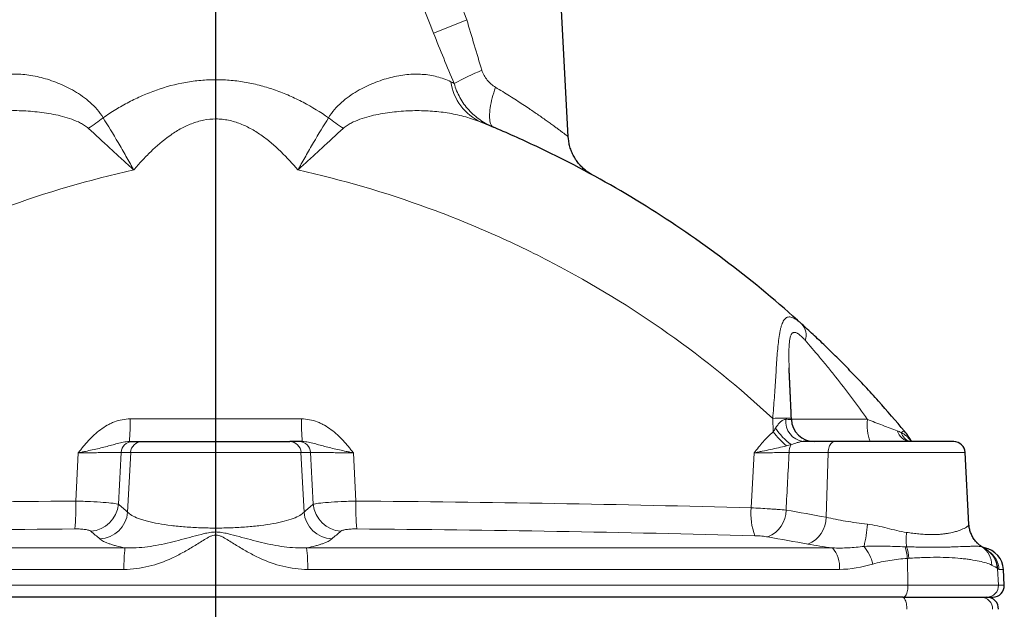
# Model space of a CAD drawing. Header units: millimetres. Extents: x -342 to 561, y -507 to 471.
# Tile 8 of 15: x -228 to -57, y 217 to 319. Entities that reach past the tile are written whole.
import ezdxf

# ---------------------------------------------------------------- set-up
doc = ezdxf.new("R2010")
doc.units = ezdxf.units.MM
doc.layers.add('FORMAT', color=7, linetype='Continuous')

# ---------------------------------------------------------------- blocks, each defined once
blk = doc.blocks.new('SW_CENTERMARKSYMBOL_0')
at = {"layer": 'FORMAT', "color": 0}
blk.add_line((0, 5), (0, 406.28), dxfattribs=at)

msp = doc.modelspace()

# ---------------------------------------------------------------- linework, layer by layer
at = {"color": 7, "linetype": 'Continuous', "lineweight": 25}
for p, q in [((-132.76, 298.67), (-135.87, 357.89)), ((-94.03, 249.64), (-94.03, 249.87)), ((-208.46, 245.78), (-206.8, 245.78)), ((-206.8, 245.78), (-181.13, 245.78)), ((-179.47, 245.78), (-181.13, 245.78)), ((-86.49, 245.78), (-91.98, 245.78)), ((-65.84, 245.78), (-86.49, 245.78)), ((-63.19, 231.39), (-63.84, 243.89)), ((-60.84, 227.46), (-60.84, 227.46)), ((-60.5, 227.33), (-60.69, 227.37)), ((-57.06, 220.89), (-57.2, 223.6)), ((-74.59, 218.78), (-313.34, 218.78)), ((-74.59, 218.78), (-60.07, 218.78)), ((-60.07, 218.78), (-59.05, 218.78))]:
    msp.add_line(p, q, dxfattribs=at)
at = {"color": 8, "linetype": 'Continuous', "lineweight": 18}
for p, q in [((-179.07, 249.71), (-208.86, 249.71)), ((-97.26, 249.79), (-97.18, 247.46)), ((-80.84, 249.64), (-94.03, 249.64)), ((-218.29, 235.46), (-217.87, 243.82)), ((-208.75, 243.89), (-210.42, 243.89)), ((-208.75, 243.89), (-209.28, 233.55)), ((-179.18, 243.89), (-208.75, 243.89)), ((-179.18, 243.89), (-178.65, 233.55)), ((-179.18, 243.89), (-177.51, 243.89)), ((-169.64, 235.46), (-170.06, 243.82)), ((-100.5, 243.82), (-100.99, 234.28)), ((-94.42, 243.89), (-87.64, 243.89)), ((-87.64, 243.89), (-87.98, 232.65)), ((-87.64, 243.89), (-63.84, 243.89)), ((-193.97, 230.09), (-193.97, 229.55)), ((-60.84, 227.46), (-60.92, 227.5)), ((-301.05, 227.33), (-209.73, 227.33)), ((-86.88, 227.33), (-178.2, 227.33)), ((-60.5, 227.33), (-60.64, 227.33)), ((-73.79, 220.89), (-73.89, 225.51)), ((-209.91, 223.6), (-302.24, 223.6)), ((-178.02, 223.6), (-85.69, 223.6)), ((-58.08, 220.89), (-58.23, 223.76)), ((-57.97, 223.6), (-57.2, 223.6)), ((-314.14, 220.89), (-73.79, 220.89)), ((-58.08, 220.89), (-73.79, 220.89)), ((-57.06, 220.89), (-58.08, 220.89))]:
    msp.add_line(p, q, dxfattribs=at)
at = {"color": 8, "linetype": 'Continuous', "lineweight": 18, "flags": 128}
for points in [[(-145.7, 300.3), (-145.83, 300.37), (-145.96, 300.47), (-146.07, 300.61), (-146.17, 300.77), (-146.25, 300.95), (-146.32, 301.17), (-146.37, 301.41), (-146.41, 301.67), (-146.43, 301.96), (-146.44, 302.27), (-146.43, 302.6), (-146.41, 302.96), (-146.37, 303.33), (-146.32, 303.72), (-146.25, 304.12), (-146.17, 304.54), (-146.07, 304.97), (-145.96, 305.41), (-145.84, 305.86), (-145.7, 306.32), (-145.56, 306.78), (-145.4, 307.25)], [(-87.64, 243.89), (-87.62, 244.14), (-87.59, 244.38), (-87.53, 244.62), (-87.46, 244.84), (-87.38, 245.05), (-87.28, 245.23), (-87.17, 245.39), (-87.05, 245.53), (-86.92, 245.64), (-86.78, 245.72), (-86.64, 245.77), (-86.49, 245.78)], [(-74.59, 218.78), (-74.49, 218.8), (-74.39, 218.84), (-74.3, 218.92), (-74.21, 219.03), (-74.12, 219.16), (-74.05, 219.32), (-73.98, 219.5), (-73.92, 219.7), (-73.87, 219.92), (-73.83, 220.15), (-73.81, 220.39), (-73.79, 220.64), (-73.79, 220.89)], [(-74.78, 218.78), (-74.69, 218.77), (-74.59, 218.72), (-74.49, 218.64), (-74.4, 218.54), (-74.32, 218.4), (-74.24, 218.25), (-74.17, 218.07), (-74.11, 217.86), (-74.06, 217.65), (-74.03, 217.42), (-74, 217.17), (-73.99, 216.93), (-73.99, 216.68)]]:
    msp.add_lwpolyline(points, dxfattribs=at)
at = {"color": 8, "linetype": 'Continuous', "lineweight": 18}
for centre, radius, start, end in [((-257.87, 578.91), 281.27, 291.1982, 292.4676), ((-115.06, 236.17), 80.96, 113.8251, 117.6056), ((-144.16, 309.51), 9.1, 188.1724, 245.8983), ((-228.7, 320.42), 23.88, 301.8652, 309.3986), ((-159.23, 320.42), 23.88, 230.6014, 238.1348), ((-94.19, 264.31), 2.72, 339.2625, 43.105), ((-242.76, 248.76), 33.91, 354.9562, 1.6027), ((-145.17, 248.76), 33.91, 178.3973, 185.0438), ((-94.16, 185.1), 64.77, 89.8844, 92.7434), ((-91.45, 249.31), 3.57, 174.6183, 261.4908), ((-72.91, 248.69), 7.98, 173.1831, 201.4003), ((-87.15, 254.61), 11.63, 214.0357, 233.6111), ((-81.87, 259.61), 19.54, 218.4202, 228.2251), ((-73.12, 248.4), 2.63, 196.0911, 264.3244), ((-74.3, 246.65), 0.94, 95.7342, 132.919), ((-72.72, 247.98), 2.31, 196.171, 251.4808), ((-208.44, 243.81), 1.98, 90.5959, 177.6689), ((-206.78, 243.81), 1.98, 90.5959, 177.6689), ((-181.15, 243.81), 1.98, 2.3311, 89.4041), ((-179.49, 243.81), 1.98, 2.3311, 89.4041), ((-91.62, 243.87), 2.8, 150.3287, 179.5745), ((-254.3, 234.26), 36.03, 354.2014, 1.9031), ((-215.97, 235.35), 5.12, 273.1674, 354.9662), ((-171.96, 235.35), 5.12, 185.0338, 266.8326), ((-133.63, 234.26), 36.03, 178.0969, 185.7986), ((-91.19, 233.11), 9.87, 173.1843, 201.789), ((-214.38, 234), 5.12, 273.0951, 354.9607), ((-173.55, 234), 5.12, 185.0393, 266.9049), ((-100.15, 234.02), 5.22, 293.2625, 358.5675), ((-93.19, 232.78), 5.22, 293.0887, 358.5125), ((-106, 233.34), 25.25, 346.8403, 355.6888), ((-60.53, 228.82), 13.56, 174.944, 185.5064), ((-87.48, 222.7), 7.8, 13.4665, 38.9056), ((-82.61, 224.88), 8.74, 4.1086, 17.6074), ((-82.19, 224.83), 8.59, 4.6571, 18.2784), ((-58.24, 231.69), 4.98, 222.8974, 237.3666), ((-63, 224.37), 3.76, 359.53, 56.3086), ((-183.21, 224.22), 26.71, 173.3009, 181.3186), ((-204.72, 224.22), 26.71, 358.6814, 6.6991), ((-90.54, 224.11), 4.87, 353.9956, 41.4027), ((-61.97, 223.4), 4, 2.978, 55.7435), ((-62.24, 223.65), 3.94, 2.3881, 49.1701), ((-62.19, 223.58), 3.97, 2.656, 45.6084), ((-60.07, 220.78), 2, 270.0806, 3.0656), ((-61.11, 216.78), 2, 356.9329, 89.9176)]:
    msp.add_arc(centre, radius, start, end, dxfattribs=at)
at = {"color": 7, "linetype": 'Continuous', "lineweight": 25}
for centre, radius, start, end in [((-90.03, 249.78), 4, 182.0473, 269.9468), ((-65.84, 243.78), 2, 3, 90), ((-61.19, 223.39), 4, 3, 80), ((-59.05, 220.78), 2, 270, 3), ((-60.07, 216.78), 2, 357, 90)]:
    msp.add_arc(centre, radius, start, end, dxfattribs=at)
at = {"color": 8, "linetype": 'Continuous', "lineweight": 18}
for centre, major_axis, ratio, start_param, end_param in [((-358.08, -625.95), (516.26, 10069.85), 0.010247, 4.798507, 4.799402), ((-29.85, -625.95), (-516.26, 10069.85), 0.010247, 1.483783, 1.484678), ((-273.89, 4266.06), (254.14, 8440.5), 0.040442, 4.215553, 4.216901)]:
    msp.add_ellipse(centre, major_axis=major_axis, ratio=ratio, start_param=start_param, end_param=end_param, dxfattribs=at)
for points in [[(-150.38, 318.98), (-151.67, 322.1), (-152.96, 325.21), (-154.27, 328.31)], [(-159.91, 325.99), (-158.65, 322.89), (-157.41, 319.78), (-156.17, 316.67)], [(-147.77, 310.24), (-148.67, 313.14), (-149.54, 316.06), (-150.38, 318.98)], [(-156.17, 316.67), (-155, 313.74), (-153.81, 310.82), (-152.58, 307.92)], [(-152.58, 307.92), (-152.77, 308.02), (-152.97, 308.11), (-153.17, 308.21)], [(-96.79, 248.1), (-96.92, 247.89), (-97.05, 247.68), (-97.18, 247.46)], [(-74.94, 247.34), (-75.17, 247.47), (-75.4, 247.59), (-75.65, 247.67)], [(-94.89, 245.03), (-94.61, 245.1), (-94.33, 245.17), (-94.05, 245.25)], [(-210.87, 234.91), (-210.34, 234.46), (-209.81, 234), (-209.28, 233.55)], [(-177.06, 234.91), (-177.59, 234.46), (-178.12, 234), (-178.65, 233.55)], [(-87.98, 232.65), (-90.3, 233.07), (-92.62, 233.48), (-94.94, 233.89)], [(-214.11, 228.89), (-214.63, 229.34), (-215.16, 229.79), (-215.69, 230.24)], [(-173.82, 228.89), (-173.3, 229.34), (-172.77, 229.79), (-172.24, 230.24)], [(-98.09, 229.23), (-95.78, 228.82), (-93.46, 228.4), (-91.14, 227.99)], [(-91.14, 227.99), (-89.81, 227.75), (-88.39, 227.53), (-86.88, 227.33)], [(-74.03, 227.52), (-74.11, 227.52), (-74.19, 227.52), (-74.28, 227.53)], [(-85.69, 223.6), (-83.71, 223.6), (-81.78, 223.96), (-79.9, 224.51)], [(-73.89, 225.51), (-73.8, 225.51), (-73.71, 225.52), (-73.62, 225.52)], [(-59.25, 224.34), (-58.78, 224.11), (-58.47, 223.94), (-58.3, 223.81)], [(-58.3, 223.81), (-58.27, 223.79), (-58.25, 223.78), (-58.23, 223.76)], [(-58.23, 223.76), (-58.14, 223.67), (-58.05, 223.6), (-57.97, 223.6)]]:
    msp.add_open_spline(points, degree=3, dxfattribs=at)
for points, knots in [([(-234.76, 308.21), (-234.37, 308.4), (-233.98, 308.57), (-233.18, 308.86), (-232.78, 308.99), (-231.54, 309.31), (-230.69, 309.45), (-228.94, 309.56), (-228.04, 309.55), (-226.65, 309.41), (-226.19, 309.34), (-225.24, 309.17), (-224.76, 309.07), (-223.32, 308.7), (-222.35, 308.39), (-220.43, 307.6), (-219.47, 307.14), (-218.05, 306.31), (-217.58, 306.01), (-216.66, 305.35), (-216.21, 305), (-215.36, 304.25), (-214.95, 303.84), (-214.2, 302.96), (-213.85, 302.49), (-213.54, 301.96)], [0, 0, 0, 0, 0.0625, 0.0625, 0.125, 0.125, 0.25, 0.25, 0.375, 0.375, 0.4375, 0.4375, 0.5, 0.5, 0.625, 0.625, 0.75, 0.75, 0.8125, 0.8125, 0.875, 0.875, 0.9375, 0.9375, 1, 1, 1, 1]), ([(-153.17, 308.21), (-153.56, 308.4), (-153.95, 308.57), (-154.75, 308.86), (-155.16, 308.99), (-156.39, 309.31), (-157.24, 309.45), (-158.99, 309.56), (-159.89, 309.55), (-161.28, 309.41), (-161.74, 309.34), (-162.69, 309.17), (-163.17, 309.07), (-164.61, 308.7), (-165.58, 308.39), (-167.5, 307.6), (-168.46, 307.14), (-169.88, 306.31), (-170.35, 306.01), (-171.27, 305.35), (-171.72, 305), (-172.57, 304.25), (-172.98, 303.84), (-173.73, 302.96), (-174.08, 302.49), (-174.39, 301.96)], [0, 0, 0, 0, 0.0625, 0.0625, 0.125, 0.125, 0.25, 0.25, 0.375, 0.375, 0.4375, 0.4375, 0.5, 0.5, 0.625, 0.625, 0.75, 0.75, 0.8125, 0.8125, 0.875, 0.875, 0.9375, 0.9375, 1, 1, 1, 1]), ([(-145.4, 307.25), (-145.94, 307.58), (-146.43, 308), (-147.04, 308.76), (-147.23, 309.04), (-147.54, 309.61), (-147.67, 309.92), (-147.77, 310.24)], [0, 0, 0, 0, 0.5, 0.5, 0.75, 0.75, 1, 1, 1, 1]), ([(-213.54, 301.96), (-212.83, 302.46), (-212.09, 302.93), (-210.6, 303.84), (-209.85, 304.27), (-208.3, 305.08), (-207.52, 305.45), (-205.92, 306.16), (-205.1, 306.48), (-202.62, 307.35), (-200.93, 307.81), (-198.33, 308.27), (-197.46, 308.38), (-195.7, 308.54), (-194.82, 308.58), (-193.06, 308.57), (-192.18, 308.53), (-190.43, 308.38), (-189.56, 308.26), (-187.83, 307.95), (-186.97, 307.76), (-185.27, 307.31), (-184.44, 307.05), (-182.79, 306.47), (-181.98, 306.14), (-180.38, 305.44), (-179.59, 305.06), (-177.27, 303.84), (-175.8, 302.94), (-174.39, 301.96)], [0, 0, 0, 0, 0.0625, 0.0625, 0.125, 0.125, 0.1875, 0.1875, 0.25, 0.25, 0.375, 0.375, 0.4375, 0.4375, 0.5, 0.5, 0.5625, 0.5625, 0.625, 0.625, 0.6875, 0.6875, 0.75, 0.75, 0.8125, 0.8125, 0.875, 0.875, 1, 1, 1, 1]), ([(-152.58, 307.92), (-152.46, 307.49), (-152.32, 307.07), (-151.98, 306.24), (-151.79, 305.85), (-151.36, 305.08), (-151.13, 304.71), (-150.62, 304), (-150.34, 303.65), (-149.44, 302.67), (-148.78, 302.09), (-147.33, 301.08), (-146.53, 300.65), (-145.7, 300.3)], [0, 0, 0, 0, 0.125, 0.125, 0.25, 0.25, 0.375, 0.375, 0.5, 0.5, 0.75, 0.75, 1, 1, 1, 1]), ([(-132.76, 298.67), (-132.77, 298.68), (-132.78, 298.69), (-132.86, 298.75), (-132.99, 298.85), (-133.22, 299.02), (-133.55, 299.27), (-133.96, 299.58), (-134.44, 299.93), (-134.85, 300.24), (-135.29, 300.56), (-135.76, 300.9), (-136.43, 301.38), (-137.15, 301.89), (-137.91, 302.43), (-138.72, 302.98), (-139.63, 303.59), (-140.64, 304.27), (-141.77, 305), (-142.94, 305.75), (-144.15, 306.5), (-144.98, 307), (-145.4, 307.25)], [0, 0, 0, 0, 0.0387116, 0.0775041, 0.1162559, 0.1679766, 0.2199361, 0.2720109, 0.3240339, 0.3758081, 0.3900044, 0.4403409, 0.4908513, 0.5414765, 0.5921317, 0.6427115, 0.6930944, 0.7543452, 0.8157782, 0.8772825, 0.9387338, 1, 1, 1, 1]), ([(-216.09, 300.13), (-216.3, 300.32), (-216.52, 300.49), (-216.99, 300.79), (-217.22, 300.93), (-217.96, 301.31), (-218.47, 301.52), (-219.51, 301.89), (-220.04, 302.05), (-221.1, 302.34), (-221.64, 302.46), (-223.24, 302.77), (-224.31, 302.92), (-226.42, 303.13), (-227.47, 303.19), (-229.03, 303.21), (-229.55, 303.2), (-230.57, 303.17), (-231.08, 303.14), (-232.58, 303.03), (-233.56, 302.91), (-235.49, 302.58), (-236.43, 302.37), (-238.27, 301.86), (-239.17, 301.55), (-240.05, 301.2)], [0, 0, 0, 0, 0.03125, 0.03125, 0.0625, 0.0625, 0.125, 0.125, 0.1875, 0.1875, 0.25, 0.25, 0.375, 0.375, 0.5, 0.5, 0.5625, 0.5625, 0.625, 0.625, 0.75, 0.75, 0.875, 0.875, 1, 1, 1, 1]), ([(-171.84, 300.13), (-171.63, 300.32), (-171.41, 300.49), (-170.94, 300.79), (-170.71, 300.93), (-169.97, 301.31), (-169.46, 301.52), (-168.42, 301.89), (-167.89, 302.05), (-166.83, 302.34), (-166.29, 302.46), (-164.69, 302.77), (-163.62, 302.92), (-161.51, 303.13), (-160.46, 303.19), (-158.9, 303.21), (-158.38, 303.2), (-157.36, 303.17), (-156.85, 303.14), (-155.35, 303.03), (-154.37, 302.91), (-152.44, 302.58), (-151.5, 302.37), (-149.66, 301.86), (-148.76, 301.55), (-147.88, 301.2)], [0, 0, 0, 0, 0.03125, 0.03125, 0.0625, 0.0625, 0.125, 0.125, 0.1875, 0.1875, 0.25, 0.25, 0.375, 0.375, 0.5, 0.5, 0.5625, 0.5625, 0.625, 0.625, 0.75, 0.75, 0.875, 0.875, 1, 1, 1, 1]), ([(-213.54, 301.96), (-212.68, 300.61), (-211.8, 299.17), (-210.69, 297.27), (-210.46, 296.88), (-210.01, 296.1), (-209.79, 295.71), (-209.34, 294.92), (-209.11, 294.52), (-208.78, 293.92), (-208.67, 293.72), (-208.45, 293.31), (-208.33, 293.11), (-208.22, 292.91)], [0, 0, 0, 0, 0.5, 0.5, 0.625, 0.625, 0.75, 0.75, 0.875, 0.875, 0.9375, 0.9375, 1, 1, 1, 1]), ([(-179.71, 292.91), (-180.63, 294), (-181.6, 295.05), (-183.14, 296.54), (-183.67, 297.03), (-184.76, 297.96), (-185.33, 298.41), (-186.51, 299.25), (-187.11, 299.64), (-188.37, 300.34), (-189.01, 300.65), (-190.37, 301.18), (-191.06, 301.39), (-192.12, 301.61), (-192.48, 301.66), (-193.2, 301.74), (-193.57, 301.76), (-194.66, 301.76), (-195.38, 301.69), (-196.45, 301.48), (-196.81, 301.39), (-197.5, 301.19), (-197.84, 301.07), (-198.85, 300.68), (-199.5, 300.37), (-200.77, 299.67), (-201.38, 299.28), (-203.15, 298.02), (-204.24, 297.08), (-205.8, 295.57), (-206.3, 295.05), (-207.28, 293.99), (-207.76, 293.46), (-208.22, 292.91)], [0, 0, 0, 0, 0.125, 0.125, 0.1875, 0.1875, 0.25, 0.25, 0.3125, 0.3125, 0.375, 0.375, 0.4375, 0.4375, 0.46875, 0.46875, 0.5, 0.5, 0.5625, 0.5625, 0.59375, 0.59375, 0.625, 0.625, 0.6875, 0.6875, 0.75, 0.75, 0.875, 0.875, 0.9375, 0.9375, 1, 1, 1, 1]), ([(-174.39, 301.96), (-175.25, 300.61), (-176.13, 299.17), (-177.24, 297.27), (-177.47, 296.88), (-177.92, 296.1), (-178.14, 295.71), (-178.59, 294.92), (-178.82, 294.52), (-179.15, 293.92), (-179.26, 293.72), (-179.48, 293.31), (-179.6, 293.11), (-179.71, 292.91)], [0, 0, 0, 0, 0.5, 0.5, 0.625, 0.625, 0.75, 0.75, 0.875, 0.875, 0.9375, 0.9375, 1, 1, 1, 1]), ([(-216.09, 300.13), (-214.87, 299.02), (-213.61, 297.85), (-211.96, 296.33), (-211.63, 296.02), (-210.96, 295.41), (-210.62, 295.09), (-209.94, 294.47), (-209.6, 294.16), (-209.09, 293.69), (-208.91, 293.53), (-208.57, 293.22), (-208.4, 293.06), (-208.22, 292.91)], [0, 0, 0, 0, 0.5, 0.5, 0.625, 0.625, 0.75, 0.75, 0.875, 0.875, 0.9375, 0.9375, 1, 1, 1, 1]), ([(-171.84, 300.13), (-173.06, 299.02), (-174.32, 297.85), (-175.97, 296.33), (-176.3, 296.02), (-176.97, 295.41), (-177.31, 295.09), (-177.99, 294.47), (-178.33, 294.16), (-178.84, 293.69), (-179.02, 293.53), (-179.36, 293.22), (-179.53, 293.06), (-179.71, 292.91)], [0, 0, 0, 0, 0.5, 0.5, 0.625, 0.625, 0.75, 0.75, 0.875, 0.875, 0.9375, 0.9375, 1, 1, 1, 1]), ([(-208.22, 292.91), (-215.92, 291.2), (-223.45, 289), (-234.53, 284.96), (-238.19, 283.49), (-243.61, 281.09), (-245.42, 280.26), (-248.98, 278.55), (-250.74, 277.66), (-259.45, 273.11), (-266.11, 269.04), (-278.84, 260.06), (-284.91, 255.15), (-290.67, 249.79)], [0, 0, 0, 0, 0.25, 0.25, 0.375, 0.375, 0.4375, 0.4375, 0.5, 0.5, 0.75, 0.75, 1, 1, 1, 1]), ([(-179.71, 292.91), (-172.02, 291.2), (-164.48, 289), (-153.4, 284.96), (-149.74, 283.49), (-144.32, 281.09), (-142.51, 280.26), (-138.95, 278.55), (-137.19, 277.66), (-128.48, 273.11), (-121.82, 269.04), (-109.09, 260.06), (-103.02, 255.15), (-97.26, 249.79)], [0, 0, 0, 0, 0.25, 0.25, 0.375, 0.375, 0.4375, 0.4375, 0.5, 0.5, 0.75, 0.75, 1, 1, 1, 1]), ([(-92.21, 266.17), (-92.78, 266.69), (-93.3, 267.07), (-93.89, 267.32), (-94.01, 267.36), (-94.23, 267.4), (-94.33, 267.41), (-94.64, 267.4), (-94.83, 267.33), (-95.16, 267.07), (-95.31, 266.89), (-95.57, 266.41), (-95.69, 266.12), (-95.84, 265.62), (-95.88, 265.44), (-95.97, 265.06), (-96.01, 264.87), (-96.12, 264.25), (-96.19, 263.81), (-96.3, 262.88), (-96.35, 262.39), (-96.45, 261.36), (-96.49, 260.84), (-96.57, 259.76), (-96.6, 259.21), (-96.68, 258.08), (-96.71, 257.5), (-96.82, 255.77), (-96.9, 254.59), (-97.07, 252.21), (-97.16, 251.01), (-97.26, 249.79)], [0, 0, 0, 0, 0.125, 0.125, 0.15625, 0.15625, 0.1875, 0.1875, 0.25, 0.25, 0.3125, 0.3125, 0.375, 0.375, 0.40625, 0.40625, 0.4375, 0.4375, 0.5, 0.5, 0.5625, 0.5625, 0.625, 0.625, 0.6875, 0.6875, 0.75, 0.75, 0.875, 0.875, 1, 1, 1, 1]), ([(-94.41, 258.57), (-94.41, 258.6), (-94.43, 258.94), (-94.44, 259.57), (-94.46, 260.38), (-94.46, 261.11), (-94.45, 261.75), (-94.43, 262.38), (-94.39, 262.9), (-94.34, 263.31), (-94.29, 263.63), (-94.21, 263.93), (-94.13, 264.17), (-94.04, 264.37), (-93.93, 264.52), (-93.81, 264.63), (-93.7, 264.69), (-93.59, 264.72), (-93.47, 264.73), (-93.31, 264.71), (-93.14, 264.65), (-92.92, 264.53), (-92.65, 264.35), (-92.33, 264.07), (-92, 263.74), (-91.77, 263.48), (-91.65, 263.35)], [0, 0, 0, 0, 0.007547, 0.080187, 0.152815, 0.209275, 0.265724, 0.323333, 0.380915, 0.417281, 0.45364, 0.49103, 0.528409, 0.559175, 0.589935, 0.62194, 0.653943, 0.668179, 0.698679, 0.729183, 0.760734, 0.792293, 0.843236, 0.894211, 0.947097, 1, 1, 1, 1]), ([(-91.65, 263.35), (-90.86, 262.46), (-90.01, 261.47), (-88.68, 259.88), (-88.22, 259.33), (-87.3, 258.2), (-86.83, 257.62), (-85.44, 255.87), (-84.51, 254.66), (-82.66, 252.19), (-81.74, 250.92), (-80.84, 249.64)], [0, 0, 0, 0, 0.25, 0.25, 0.375, 0.375, 0.5, 0.5, 0.75, 0.75, 1, 1, 1, 1]), ([(-208.86, 249.71), (-209.8, 249.71), (-210.7, 249.53), (-211.79, 249.12), (-212.01, 249.02), (-212.43, 248.82), (-212.64, 248.72), (-213.24, 248.38), (-213.63, 248.12), (-214.37, 247.56), (-214.73, 247.26), (-215.41, 246.63), (-215.74, 246.3), (-216.37, 245.61), (-216.68, 245.26), (-217.13, 244.72), (-217.28, 244.54), (-217.5, 244.27), (-217.58, 244.18), (-217.72, 244), (-217.8, 243.91), (-217.87, 243.82)], [0, 0, 0, 0, 0.25, 0.25, 0.3125, 0.3125, 0.375, 0.375, 0.5, 0.5, 0.625, 0.625, 0.75, 0.75, 0.875, 0.875, 0.9375, 0.9375, 0.96875, 0.96875, 1, 1, 1, 1]), ([(-179.07, 249.71), (-178.13, 249.71), (-177.23, 249.53), (-176.14, 249.12), (-175.92, 249.02), (-175.5, 248.82), (-175.29, 248.72), (-174.69, 248.38), (-174.3, 248.12), (-173.56, 247.56), (-173.2, 247.26), (-172.52, 246.63), (-172.19, 246.3), (-171.56, 245.61), (-171.25, 245.26), (-170.8, 244.72), (-170.65, 244.54), (-170.43, 244.27), (-170.35, 244.18), (-170.21, 244), (-170.13, 243.91), (-170.06, 243.82)], [0, 0, 0, 0, 0.25, 0.25, 0.3125, 0.3125, 0.375, 0.375, 0.5, 0.5, 0.625, 0.625, 0.75, 0.75, 0.875, 0.875, 0.9375, 0.9375, 0.96875, 0.96875, 1, 1, 1, 1]), ([(-95, 249.64), (-95.08, 249.65), (-95.16, 249.63), (-95.32, 249.59), (-95.4, 249.55), (-95.57, 249.46), (-95.65, 249.4), (-95.81, 249.28), (-95.89, 249.21), (-96.11, 249), (-96.26, 248.83), (-96.54, 248.48), (-96.67, 248.3), (-96.79, 248.1)], [0, 0, 0, 0, 0.125, 0.125, 0.25, 0.25, 0.375, 0.375, 0.5, 0.5, 0.75, 0.75, 1, 1, 1, 1]), ([(-94.03, 249.64), (-94.03, 249.64), (-94.02, 249.63), (-94.1, 249.63), (-94.28, 249.63), (-94.58, 249.64), (-94.86, 249.64), (-95, 249.64)], [0, 0, 0, 0, 0.052473, 0.285942, 0.52621, 0.759706, 1, 1, 1, 1]), ([(-75.65, 247.67), (-76.04, 247.81), (-76.46, 247.96), (-77.32, 248.27), (-77.75, 248.44), (-79.06, 248.94), (-79.95, 249.29), (-80.84, 249.64)], [0, 0, 0, 0, 0.25, 0.25, 0.5, 0.5, 1, 1, 1, 1]), ([(-97.18, 247.46), (-97.81, 246.93), (-98.39, 246.34), (-99.47, 245.11), (-99.99, 244.46), (-100.5, 243.82)], [0, 0, 0, 0, 0.5, 0.5, 1, 1, 1, 1]), ([(-73.2, 245.78), (-73.29, 245.9), (-73.52, 246.21), (-73.93, 246.65), (-74.42, 247.06), (-74.78, 247.25), (-74.94, 247.34)], [0, 0, 0, 0, 0.181948, 0.467579, 0.752997, 1, 1, 1, 1]), ([(-208.97, 245.78), (-209.34, 245.78), (-209.69, 245.73), (-210.38, 245.6), (-210.71, 245.52), (-211.39, 245.34), (-211.72, 245.25), (-212.41, 245.06), (-212.77, 244.97), (-213.49, 244.78), (-213.86, 244.69), (-214.62, 244.51), (-215.01, 244.42), (-215.81, 244.25), (-216.21, 244.16), (-216.83, 244.03), (-217.04, 243.99), (-217.45, 243.9), (-217.66, 243.86), (-217.87, 243.82)], [0, 0, 0, 0, 0.125, 0.125, 0.25, 0.25, 0.375, 0.375, 0.5, 0.5, 0.625, 0.625, 0.75, 0.75, 0.875, 0.875, 0.9375, 0.9375, 1, 1, 1, 1]), ([(-178.96, 245.78), (-178.59, 245.78), (-178.24, 245.73), (-177.55, 245.6), (-177.22, 245.52), (-176.54, 245.34), (-176.21, 245.25), (-175.52, 245.06), (-175.16, 244.97), (-174.44, 244.78), (-174.07, 244.69), (-173.31, 244.51), (-172.92, 244.42), (-172.12, 244.25), (-171.72, 244.16), (-171.1, 244.03), (-170.89, 243.99), (-170.48, 243.9), (-170.27, 243.86), (-170.06, 243.82)], [0, 0, 0, 0, 0.125, 0.125, 0.25, 0.25, 0.375, 0.375, 0.5, 0.5, 0.625, 0.625, 0.75, 0.75, 0.875, 0.875, 0.9375, 0.9375, 1, 1, 1, 1]), ([(-94.89, 245.03), (-95.79, 244.82), (-96.71, 244.61), (-98.12, 244.31), (-98.6, 244.21), (-99.32, 244.06), (-99.55, 244.01), (-99.91, 243.94), (-100.03, 243.91), (-100.27, 243.87), (-100.38, 243.84), (-100.5, 243.82)], [0, 0, 0, 0, 0.5, 0.5, 0.75, 0.75, 0.875, 0.875, 0.9375, 0.9375, 1, 1, 1, 1]), ([(-94.05, 245.25), (-93.71, 245.38), (-93.36, 245.5), (-92.83, 245.65), (-92.65, 245.69), (-92.3, 245.76), (-92.12, 245.78), (-91.98, 245.78)], [0, 0, 0, 0, 0.5, 0.5, 0.75, 0.75, 1, 1, 1, 1]), ([(-210.42, 243.89), (-210.51, 243.89), (-210.64, 243.89), (-210.96, 243.89), (-211.15, 243.88), (-211.49, 243.88), (-211.61, 243.88), (-211.86, 243.88), (-212, 243.88), (-212.42, 243.88), (-212.73, 243.87), (-213.23, 243.87), (-213.4, 243.87), (-213.76, 243.86), (-213.94, 243.86), (-214.51, 243.86), (-214.9, 243.85), (-215.71, 243.84), (-216.13, 243.84), (-216.99, 243.83), (-217.43, 243.82), (-217.87, 243.82)], [0, 0, 0, 0, 0.125, 0.125, 0.25, 0.25, 0.3125, 0.3125, 0.375, 0.375, 0.5, 0.5, 0.5625, 0.5625, 0.625, 0.625, 0.75, 0.75, 0.875, 0.875, 1, 1, 1, 1]), ([(-177.51, 243.89), (-177.42, 243.89), (-177.29, 243.89), (-176.97, 243.89), (-176.78, 243.88), (-176.44, 243.88), (-176.32, 243.88), (-176.07, 243.88), (-175.93, 243.88), (-175.51, 243.88), (-175.2, 243.87), (-174.7, 243.87), (-174.53, 243.87), (-174.17, 243.86), (-173.99, 243.86), (-173.42, 243.86), (-173.03, 243.85), (-172.22, 243.84), (-171.8, 243.84), (-170.94, 243.83), (-170.5, 243.82), (-170.06, 243.82)], [0, 0, 0, 0, 0.125, 0.125, 0.25, 0.25, 0.3125, 0.3125, 0.375, 0.375, 0.5, 0.5, 0.5625, 0.5625, 0.625, 0.625, 0.75, 0.75, 0.875, 0.875, 1, 1, 1, 1]), ([(-100.5, 243.82), (-100.24, 243.82), (-99.97, 243.82), (-99.44, 243.83), (-99.17, 243.83), (-98.37, 243.85), (-97.85, 243.85), (-96.81, 243.86), (-96.29, 243.87), (-95.32, 243.88), (-94.86, 243.88), (-94.42, 243.89)], [0, 0, 0, 0, 0.125, 0.125, 0.25, 0.25, 0.5, 0.5, 0.75, 0.75, 1, 1, 1, 1]), ([(-286.94, 234.28), (-275.59, 234.59), (-264.2, 234.84), (-241.31, 235.23), (-229.82, 235.37), (-218.29, 235.46)], [0, 0, 0, 0, 0.5, 0.5, 1, 1, 1, 1]), ([(-218.29, 235.46), (-217.4, 235.43), (-216.55, 235.4), (-214.91, 235.32), (-214.17, 235.28), (-212.83, 235.18), (-212.26, 235.12), (-211.37, 235.01), (-211.05, 234.96), (-210.87, 234.91)], [0, 0, 0, 0, 0.25, 0.25, 0.5, 0.5, 0.75, 0.75, 1, 1, 1, 1]), ([(-169.64, 235.46), (-170.53, 235.43), (-171.38, 235.4), (-173.02, 235.32), (-173.76, 235.28), (-175.1, 235.18), (-175.67, 235.12), (-176.56, 235.01), (-176.88, 234.96), (-177.06, 234.91)], [0, 0, 0, 0, 0.25, 0.25, 0.5, 0.5, 0.75, 0.75, 1, 1, 1, 1]), ([(-100.99, 234.28), (-112.34, 234.59), (-123.73, 234.84), (-146.62, 235.23), (-158.11, 235.37), (-169.64, 235.46)], [0, 0, 0, 0, 0.5, 0.5, 1, 1, 1, 1]), ([(-94.94, 233.89), (-95.38, 233.93), (-95.83, 233.97), (-96.56, 234.02), (-96.81, 234.04), (-97.31, 234.07), (-97.57, 234.09), (-98.34, 234.14), (-98.87, 234.17), (-99.93, 234.23), (-100.46, 234.26), (-100.99, 234.28)], [0, 0, 0, 0, 0.25, 0.25, 0.375, 0.375, 0.5, 0.5, 0.75, 0.75, 1, 1, 1, 1]), ([(-209.28, 233.55), (-209.11, 233.35), (-208.86, 233.16), (-208.23, 232.79), (-207.85, 232.61), (-207.16, 232.36), (-206.92, 232.27), (-206.4, 232.11), (-206.12, 232.04), (-205.26, 231.81), (-204.62, 231.67), (-203.23, 231.42), (-202.49, 231.31), (-200.94, 231.12), (-200.12, 231.04), (-198.41, 230.9), (-197.54, 230.85), (-195.77, 230.79), (-194.88, 230.77), (-193.05, 230.77), (-192.15, 230.79), (-190.82, 230.84), (-190.38, 230.86), (-189.51, 230.91), (-189.07, 230.94), (-187.8, 231.04), (-186.98, 231.12), (-185.44, 231.31), (-184.7, 231.42), (-183.31, 231.67), (-182.67, 231.81), (-181.52, 232.11), (-181, 232.27), (-180.08, 232.61), (-179.7, 232.79), (-179.07, 233.16), (-178.82, 233.35), (-178.65, 233.55)], [0, 0, 0, 0, 0.0625, 0.0625, 0.125, 0.125, 0.15625, 0.15625, 0.1875, 0.1875, 0.25, 0.25, 0.3125, 0.3125, 0.375, 0.375, 0.4375, 0.4375, 0.5, 0.5, 0.5625, 0.5625, 0.59375, 0.59375, 0.625, 0.625, 0.6875, 0.6875, 0.75, 0.75, 0.8125, 0.8125, 0.875, 0.875, 0.9375, 0.9375, 1, 1, 1, 1]), ([(-80.82, 231.44), (-81.47, 231.52), (-82.11, 231.6), (-83.38, 231.78), (-84, 231.87), (-85.8, 232.17), (-86.92, 232.4), (-87.98, 232.65)], [0, 0, 0, 0, 0.25, 0.25, 0.5, 0.5, 1, 1, 1, 1]), ([(-74.04, 230.02), (-74.59, 230.1), (-75.15, 230.21), (-76.27, 230.47), (-76.84, 230.62), (-78.53, 231.04), (-79.66, 231.31), (-80.82, 231.44)], [0, 0, 0, 0, 0.25, 0.25, 0.5, 0.5, 1, 1, 1, 1]), ([(-63.2, 231.39), (-63.2, 231.37), (-63.19, 231.32), (-63.28, 231.2), (-63.48, 231.03), (-63.8, 230.83), (-64.21, 230.62), (-64.73, 230.41), (-65.35, 230.2), (-65.99, 230.03), (-66.61, 229.9), (-67.18, 229.8), (-67.79, 229.72), (-68.45, 229.67), (-69.16, 229.64), (-69.96, 229.64), (-70.86, 229.67), (-71.88, 229.75), (-72.93, 229.87), (-73.67, 229.97), (-74.04, 230.02)], [0, 0, 0, 0, 0.030399, 0.095676, 0.162873, 0.230073, 0.295906, 0.36174, 0.429407, 0.497069, 0.541372, 0.585712, 0.630009, 0.6759, 0.72184, 0.767728, 0.825026, 0.882328, 0.941162, 1, 1, 1, 1]), ([(-218.45, 230.62), (-230.06, 230.54), (-241.63, 230.4), (-264.67, 230), (-276.15, 229.75), (-287.58, 229.44)], [0, 0, 0, 0, 0.5, 0.5, 1, 1, 1, 1]), ([(-215.69, 230.24), (-215.75, 230.3), (-215.87, 230.35), (-216.2, 230.45), (-216.4, 230.49), (-216.9, 230.56), (-217.18, 230.58), (-217.8, 230.62), (-218.12, 230.62), (-218.45, 230.62)], [0, 0, 0, 0, 0.25, 0.25, 0.5, 0.5, 0.75, 0.75, 1, 1, 1, 1]), ([(-193.97, 229.55), (-194.15, 229.55), (-194.33, 229.52), (-194.68, 229.43), (-194.85, 229.36), (-195.34, 229.14), (-195.65, 228.96), (-196.27, 228.59), (-196.58, 228.4), (-197.19, 228.01), (-197.49, 227.82), (-198.41, 227.25), (-199.04, 226.88), (-200.3, 226.18), (-200.94, 225.86), (-202.89, 224.96), (-204.22, 224.48), (-206.31, 223.97), (-207.01, 223.84), (-208.46, 223.65), (-209.18, 223.6), (-209.91, 223.6)], [0, 0, 0, 0, 0.03125, 0.03125, 0.0625, 0.0625, 0.125, 0.125, 0.1875, 0.1875, 0.25, 0.25, 0.375, 0.375, 0.5, 0.5, 0.75, 0.75, 0.875, 0.875, 1, 1, 1, 1]), ([(-209.73, 227.33), (-209.08, 227.3), (-208.43, 227.31), (-207.12, 227.38), (-206.47, 227.44), (-204.52, 227.7), (-203.22, 227.96), (-201.27, 228.42), (-200.62, 228.59), (-199.31, 228.93), (-198.65, 229.11), (-197.34, 229.47), (-196.68, 229.65), (-195.67, 229.88), (-195.33, 229.95), (-194.65, 230.06), (-194.31, 230.09), (-193.97, 230.09)], [0, 0, 0, 0, 0.125, 0.125, 0.25, 0.25, 0.5, 0.5, 0.625, 0.625, 0.75, 0.75, 0.875, 0.875, 0.9375, 0.9375, 1, 1, 1, 1]), ([(-178.2, 227.33), (-178.85, 227.3), (-179.51, 227.31), (-180.81, 227.38), (-181.46, 227.44), (-183.41, 227.7), (-184.71, 227.96), (-186.66, 228.42), (-187.31, 228.59), (-188.62, 228.93), (-189.28, 229.11), (-190.59, 229.47), (-191.25, 229.65), (-192.26, 229.88), (-192.6, 229.95), (-193.28, 230.06), (-193.62, 230.09), (-193.97, 230.09)], [0, 0, 0, 0, 0.125, 0.125, 0.25, 0.25, 0.5, 0.5, 0.625, 0.625, 0.75, 0.75, 0.875, 0.875, 0.9375, 0.9375, 1, 1, 1, 1]), ([(-193.97, 229.55), (-193.78, 229.55), (-193.6, 229.52), (-193.25, 229.43), (-193.08, 229.36), (-192.59, 229.14), (-192.28, 228.96), (-191.66, 228.59), (-191.35, 228.4), (-190.74, 228.01), (-190.44, 227.82), (-189.52, 227.25), (-188.9, 226.88), (-187.63, 226.18), (-186.99, 225.86), (-185.04, 224.96), (-183.71, 224.48), (-181.62, 223.97), (-180.92, 223.84), (-179.47, 223.65), (-178.75, 223.6), (-178.02, 223.6)], [0, 0, 0, 0, 0.03125, 0.03125, 0.0625, 0.0625, 0.125, 0.125, 0.1875, 0.1875, 0.25, 0.25, 0.375, 0.375, 0.5, 0.5, 0.75, 0.75, 0.875, 0.875, 1, 1, 1, 1]), ([(-172.24, 230.24), (-172.18, 230.3), (-172.06, 230.35), (-171.73, 230.45), (-171.53, 230.49), (-171.03, 230.56), (-170.75, 230.58), (-170.13, 230.62), (-169.81, 230.62), (-169.48, 230.62)], [0, 0, 0, 0, 0.25, 0.25, 0.5, 0.5, 0.75, 0.75, 1, 1, 1, 1]), ([(-169.48, 230.62), (-157.87, 230.54), (-146.3, 230.4), (-123.26, 230), (-111.78, 229.75), (-100.35, 229.44)], [0, 0, 0, 0, 0.5, 0.5, 1, 1, 1, 1]), ([(-100.35, 229.44), (-100.16, 229.44), (-99.95, 229.43), (-99.56, 229.41), (-99.36, 229.39), (-98.98, 229.35), (-98.79, 229.33), (-98.43, 229.28), (-98.26, 229.26), (-98.09, 229.23)], [0, 0, 0, 0, 0.25, 0.25, 0.5, 0.5, 0.75, 0.75, 1, 1, 1, 1]), ([(-209.73, 227.33), (-210.28, 227.44), (-210.78, 227.56), (-211.48, 227.74), (-211.7, 227.81), (-212.12, 227.93), (-212.31, 228), (-213.23, 228.32), (-213.77, 228.6), (-214.11, 228.89)], [0, 0, 0, 0, 0.25, 0.25, 0.375, 0.375, 0.5, 0.5, 1, 1, 1, 1]), ([(-178.2, 227.33), (-177.65, 227.44), (-177.15, 227.56), (-176.45, 227.74), (-176.23, 227.81), (-175.81, 227.93), (-175.62, 228), (-174.7, 228.32), (-174.16, 228.6), (-173.82, 228.89)], [0, 0, 0, 0, 0.25, 0.25, 0.375, 0.375, 0.5, 0.5, 1, 1, 1, 1]), ([(-81.41, 227.59), (-82.32, 227.49), (-83.23, 227.4), (-85.05, 227.3), (-85.96, 227.29), (-86.88, 227.33)], [0, 0, 0, 0, 0.5, 0.5, 1, 1, 1, 1]), ([(-74.28, 227.53), (-75.43, 227.56), (-76.6, 227.6), (-78.38, 227.64), (-78.98, 227.65), (-80.19, 227.65), (-80.8, 227.63), (-81.41, 227.59)], [0, 0, 0, 0, 0.5, 0.5, 0.75, 0.75, 1, 1, 1, 1]), ([(-60.92, 227.5), (-61.03, 227.55), (-61.2, 227.58), (-61.66, 227.61), (-61.95, 227.62), (-62.48, 227.61), (-62.67, 227.61), (-63.08, 227.6), (-63.31, 227.59), (-64.01, 227.57), (-64.52, 227.55), (-65.38, 227.52), (-65.68, 227.51), (-66.3, 227.49), (-66.63, 227.48), (-67.64, 227.46), (-68.35, 227.45), (-69.85, 227.45), (-70.63, 227.46), (-71.87, 227.48), (-72.29, 227.48), (-73.15, 227.5), (-73.59, 227.51), (-74.03, 227.52)], [0, 0, 0, 0, 0.125, 0.125, 0.25, 0.25, 0.3125, 0.3125, 0.375, 0.375, 0.5, 0.5, 0.5625, 0.5625, 0.625, 0.625, 0.75, 0.75, 0.875, 0.875, 0.9375, 0.9375, 1, 1, 1, 1]), ([(-73.62, 225.52), (-72.76, 225.58), (-71.92, 225.63), (-70.29, 225.69), (-69.51, 225.7), (-67.26, 225.7), (-65.89, 225.63), (-64.33, 225.48), (-64.03, 225.44), (-63.45, 225.37), (-63.17, 225.33), (-62.37, 225.21), (-61.88, 225.12), (-60.98, 224.93), (-60.57, 224.83), (-59.84, 224.6), (-59.52, 224.48), (-59.25, 224.34)], [0, 0, 0, 0, 0.125, 0.125, 0.25, 0.25, 0.5, 0.5, 0.5625, 0.5625, 0.625, 0.625, 0.75, 0.75, 0.875, 0.875, 1, 1, 1, 1]), ([(-79.9, 224.51), (-79.4, 224.66), (-78.91, 224.78), (-77.91, 224.99), (-77.41, 225.08), (-75.91, 225.32), (-74.9, 225.44), (-73.89, 225.51)], [0, 0, 0, 0, 0.25, 0.25, 0.5, 0.5, 1, 1, 1, 1])]:
    msp.add_open_spline(points, degree=3, knots=knots, dxfattribs=at)
at = {"color": 7, "linetype": 'Continuous', "lineweight": 25}
for points, knots in [([(-92.21, 266.17), (-96.29, 269.88), (-100.51, 273.39), (-109.23, 280.02), (-113.73, 283.14), (-123.02, 288.99), (-127.81, 291.73), (-135.21, 295.53), (-137.72, 296.74), (-142.77, 299.06), (-145.32, 300.16), (-147.88, 301.2)], [0, 0, 0, 0, 0.25, 0.25, 0.5, 0.5, 0.75, 0.75, 0.875, 0.875, 1, 1, 1, 1]), ([(-128.63, 292.08), (-128.63, 292.08), (-128.63, 292.09), (-128.64, 292.09), (-128.67, 292.11), (-128.76, 292.16), (-128.95, 292.27), (-129.22, 292.44), (-129.54, 292.67), (-129.86, 292.92), (-130.16, 293.18), (-130.45, 293.45), (-130.72, 293.74), (-130.99, 294.05), (-131.24, 294.38), (-131.49, 294.74), (-131.71, 295.11), (-131.92, 295.49), (-132.11, 295.89), (-132.27, 296.3), (-132.42, 296.71), (-132.54, 297.14), (-132.63, 297.57), (-132.7, 298.01), (-132.75, 298.38), (-132.76, 298.6), (-132.76, 298.67)], [0, 0, 0, 0, 0.000491, 0.002219, 0.004911, 0.01306, 0.039392, 0.085724, 0.13347, 0.184106, 0.234678, 0.280294, 0.329471, 0.380298, 0.432264, 0.485004, 0.538284, 0.591954, 0.645912, 0.700091, 0.754439, 0.808922, 0.863513, 0.918192, 0.972943, 1, 1, 1, 1]), ([(-74.39, 247.58), (-75.87, 249.35), (-77.38, 251.1), (-79.69, 253.66), (-80.46, 254.51), (-82.01, 256.17), (-82.79, 256.98), (-84.33, 258.58), (-85.09, 259.36), (-86.24, 260.5), (-86.62, 260.87), (-87.37, 261.62), (-87.75, 261.98), (-88.85, 263.05), (-89.57, 263.72), (-90.94, 265.01), (-91.59, 265.61), (-92.21, 266.17)], [0, 0, 0, 0, 0.25, 0.25, 0.375, 0.375, 0.5, 0.5, 0.625, 0.625, 0.6875, 0.6875, 0.75, 0.75, 0.875, 0.875, 1, 1, 1, 1]), ([(-94.03, 249.87), (-94.03, 249.88), (-94.05, 250.2), (-94.07, 250.81), (-94.1, 251.7), (-94.14, 252.56), (-94.18, 253.4), (-94.22, 254.22), (-94.26, 255.03), (-94.29, 255.78), (-94.33, 256.5), (-94.36, 257.18), (-94.39, 257.84), (-94.4, 258.3), (-94.41, 258.54), (-94.41, 258.57)], [0, 0, 0, 0, 0.004796, 0.106391, 0.205858, 0.303012, 0.398049, 0.491237, 0.582836, 0.673149, 0.751366, 0.83363, 0.912027, 0.98678, 1, 1, 1, 1]), ([(-73.38, 245.79), (-73.38, 245.79), (-73.4, 245.78), (-73.43, 245.79), (-73.46, 245.79), (-73.46, 245.79), (-73.46, 245.79)], [0, 0, 0, 0, 0.054703, 0.619492, 0.994267, 1, 1, 1, 1]), ([(-61.88, 228.3), (-61.95, 228.38), (-62.09, 228.53), (-62.3, 228.81), (-62.5, 229.12), (-62.68, 229.45), (-62.84, 229.8), (-62.97, 230.15), (-63.07, 230.51), (-63.14, 230.87), (-63.18, 231.16), (-63.19, 231.34), (-63.19, 231.39)], [0, 0, 0, 0, 0.08682, 0.188662, 0.301255, 0.413009, 0.523584, 0.632989, 0.741253, 0.848411, 0.954488, 1, 1, 1, 1]), ([(-60.84, 227.46), (-60.86, 227.47), (-60.93, 227.51), (-61.06, 227.6), (-61.25, 227.73), (-61.45, 227.89), (-61.66, 228.07), (-61.8, 228.21), (-61.87, 228.29), (-61.87, 228.29)], [0, 0, 0, 0, 0.046798, 0.218803, 0.397857, 0.585458, 0.782112, 0.987249, 1, 1, 1, 1]), ([(-59.66, 226.63), (-59.68, 226.65), (-59.75, 226.71), (-59.87, 226.81), (-60.02, 226.92), (-60.2, 227.05), (-60.42, 227.2), (-60.64, 227.34), (-60.79, 227.43), (-60.84, 227.46)], [0, 0, 0, 0, 0.044654, 0.151045, 0.274236, 0.422323, 0.610635, 0.876559, 1, 1, 1, 1]), ([(-59.42, 226.41), (-59.45, 226.44), (-59.52, 226.51), (-59.6, 226.58), (-59.65, 226.62), (-59.66, 226.64)], [0, 0, 0, 0, 0.3715028, 0.7959184, 1, 1, 1, 1])]:
    msp.add_open_spline(points, degree=3, knots=knots, dxfattribs=at)
for points in [[(-73.13, 245.78), (-73.5, 246.42), (-73.92, 247.02), (-74.39, 247.58)], [(-208.97, 245.78), (-208.76, 245.78), (-208.59, 245.78), (-208.46, 245.78)], [(-178.96, 245.78), (-179.17, 245.78), (-179.34, 245.78), (-179.47, 245.78)]]:
    msp.add_open_spline(points, degree=3, dxfattribs=at)

# ---------------------------------------------------------------- block references
at = {"layer": 'FORMAT'}
msp.add_blockref('SW_CENTERMARKSYMBOL_0', (-193.97, 46.78), dxfattribs=at)

doc.saveas('drawing.dxf')
